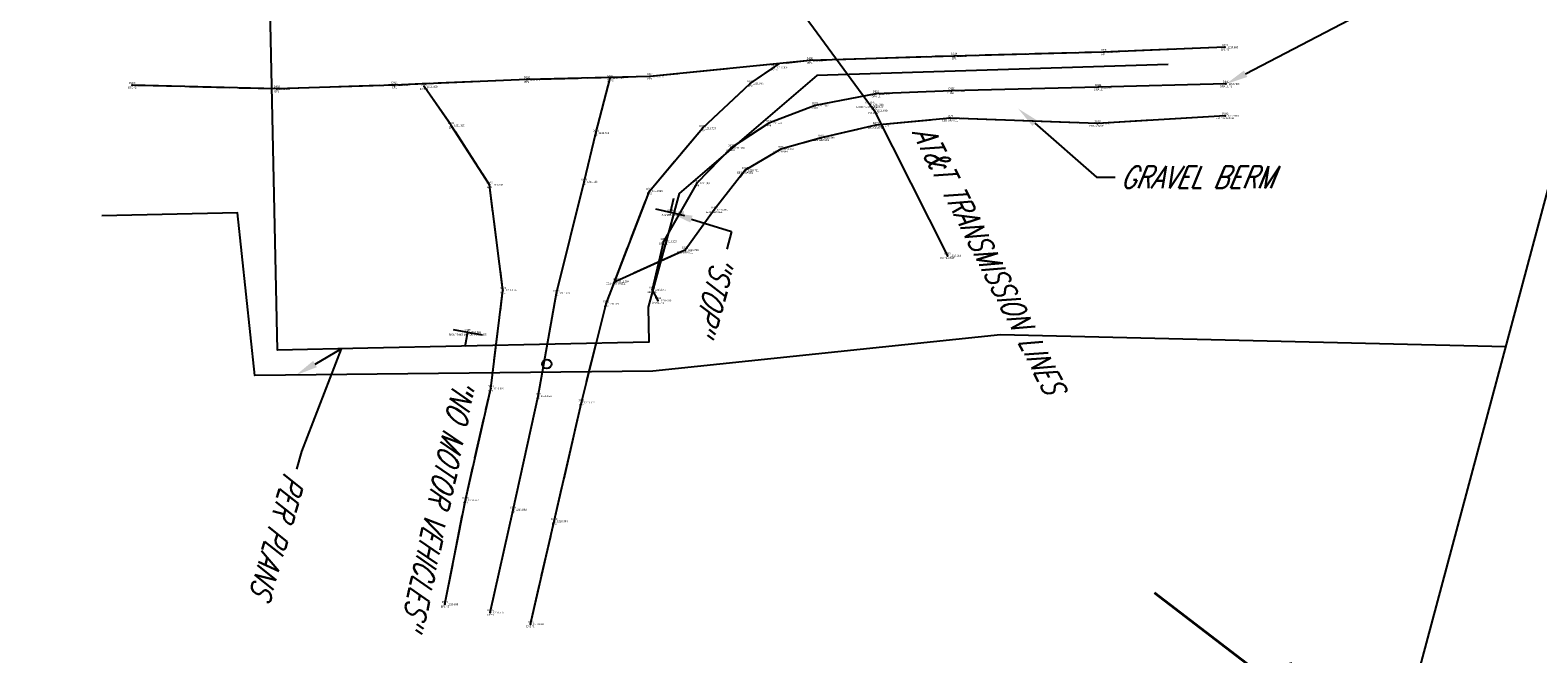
# Model space of a CAD drawing. Extents: x 0 to 213038, y 0 to 462006.
# Tile 67 of 106: x 168213 to 168376, y 437783 to 437851. Entities that reach past the tile are written whole.
import ezdxf
from ezdxf import colors
from ezdxf.entities.mleader import LeaderData, LeaderLine
from ezdxf.enums import TextEntityAlignment as Align
from ezdxf.math import Vec2, Vec3

# ---------------------------------------------------------------- set-up
doc = ezdxf.new("R2010")
doc.units = 0
doc.header["$LTSCALE"] = 20
doc.header["$MEASUREMENT"] = 0
doc.linetypes.add('PV_X_EP', pattern=[0.27, 0.22, -0.05])
doc.linetypes.add('PV_X_Shoulder', pattern=[0.4, 0.3, -0.1])
doc.layers.get('0').update_dxf_attribs({"linetype": 'CONTINUOUS'})
for name, color, linetype in [('DT_X_BREAK_LINE', 4, 'CONTINUOUS'), ('PNTDESC', 3, 'CONTINUOUS'), ('PNTELEV', 5, 'CONTINUOUS'), ('PNTNO', 7, 'CONTINUOUS'), ('PNTS', 3, 'CONTINUOUS'), ('PNTS_DTU-4-30-2025', 1, 'CONTINUOUS'), ('PV_X_EOP', 240, 'PV_X_EP'), ('PV_X_SHOULDER', 33, 'PV_X_Shoulder'), ('PV_X_TEXT', 2, 'CONTINUOUS'), ('RD_X_BLOCKS', 1, 'CONTINUOUS'), ('RD_X_GRAIL', 77, 'RD_X_GUARDRAIL'), ('SC_SCRATCH-6', 6, 'CONTINUOUS'), ('SH_TEXT', 7, 'CONTINUOUS'), ('SN_X_BLOCKS', 94, 'CONTINUOUS'), ('SN_X_TEXT', 2, 'CONTINUOUS'), ('SV_X_CENTER_PAVT', 2, 'CONTINUOUS'), ('UT_X_FOC', 33, 'UT_X_FO'), ('UT_X_FOC_PER PLAN', 33, 'UT_X_FO'), ('UT_X_TELE', 32, 'UT_X_TELEPHONE'), ('UT_X_TELE_TEXT', 32, 'CONTINUOUS')]:
    doc.layers.add(name, color=color, linetype=linetype)
doc.layers.add('SC_SCRATCH-5', color=5, linetype='CONTINUOUS', plot=False)
doc.styles.add('LINETYPE', font='romans.shx', dxfattribs={"width": 0.9})
doc.styles.add('PTXT', font='TXT')
doc.styles.add('romans', font='romans.shx', dxfattribs={"width": 0.75, "oblique": 22.5})
doc.linetypes.add('RD_X_GUARDRAIL', pattern='A,0.1562,-0.05,["o",LINETYPE,S=0.075,R=0,X=-0.059,Y=0],0', length=0.2062)
doc.linetypes.add('UT_X_FO', pattern='A,0.3,-0.13,0.3,-0.13,0.3,-0.13,0.3,-0.13,0.3,["F0",LINETYPE,S=0.1,R=0,X=0.032,Y=-0.05],-0.26', length=2.28)
doc.linetypes.add('UT_X_FOC', pattern='A,0.4,-0.13,0.4,-0.13,0.4,-0.13,0.4,-0.13,0.4,-0.13,0.4,["FOC",LINETYPE,S=0.1,R=0,X=0.06,Y=-0.05],-0.4', length=3.45)
doc.linetypes.add('UT_X_TELEPHONE', pattern='A,0.3,-0.13,0.3,-0.13,0.3,-0.13,0.3,-0.13,0.3,["T",LINETYPE,S=0.1,R=0,X=0.062,Y=-0.05],-0.2', length=2.22)

# ---------------------------------------------------------------- blocks, each defined once
blk = doc.blocks.new('SRVPNO1')
at = {"layer": 'PNTDESC', "style": 'PTXT'}
blk.add_attdef('DESC2', text='', height=1, dxfattribs=at).set_placement((0, -1.75), align=Align.CENTER)
at = {"layer": 'PNTELEV', "style": 'PTXT'}
blk.add_attdef('ELEV2', (1.5, -0.5), '', height=1, dxfattribs=at)
at = {"layer": 'PNTNO', "style": 'PTXT'}
blk.add_attdef('PT#', text='', height=1, dxfattribs=at).set_placement((0, 0.75), align=Align.CENTER)
blk = doc.blocks.new('SGN1P')
for p, q in [((0, 0), (-0.08, 0)), ((0, 0.08), (0, -0.08))]:
    blk.add_line(p, q)

msp = doc.modelspace()

# ---------------------------------------------------------------- linework, layer by layer
at = {"layer": 'DT_X_BREAK_LINE'}
for points in [[(168342.4, 437849.05, 1213.69), (168329.3, 437848.52, 1213.26), (168313.06, 437848.1, 1212.7), (168297.42, 437847.6, 1212.22), (168280.08, 437845.88, 1211.91), (168266.73, 437845.54, 1211.57), (168252.39, 437844.96, 1211.45), (168239.62, 437844.53, 1211.2), (168223.95, 437844.93, 1211.35)], [(168342.4, 437849.05, 1213.69), (168329.3, 437848.52, 1213.26), (168313.06, 437848.1, 1212.7), (168297.42, 437847.6, 1212.22), (168280.08, 437845.88, 1211.91), (168266.73, 437845.54, 1211.57), (168252.39, 437844.96, 1211.45), (168239.62, 437844.53, 1211.2), (168223.95, 437844.93, 1211.35)], [(168267.11, 437786.51, 1210.7), (168269.7, 437797.66, 1210.89), (168272.64, 437810.53, 1211.11), (168275.33, 437821.23, 1211.32), (168280.01, 437833.46, 1211.59), (168285.77, 437840.27, 1211.72), (168290.94, 437845.13, 1211.89), (168293.52, 437846.86, 1212.01)], [(168267.11, 437786.51, 1210.7), (168269.7, 437797.66, 1210.89), (168272.64, 437810.53, 1211.11), (168275.33, 437821.23, 1211.32), (168280.01, 437833.46, 1211.59), (168285.77, 437840.27, 1211.72), (168290.94, 437845.13, 1211.89), (168293.52, 437846.86, 1212.01)], [(168257.84, 437788.66, 1210.6), (168260.06, 437799.95, 1210.73), (168262.81, 437812.05, 1211), (168264.14, 437822.72, 1211.17), (168262.68, 437834.14, 1211.28), (168258.53, 437840.58, 1211.34), (168255.58, 437844.78, 1211.42)], [(168257.84, 437788.66, 1210.6), (168260.06, 437799.95, 1210.73), (168262.81, 437812.05, 1211), (168264.14, 437822.72, 1211.17), (168262.68, 437834.14, 1211.28), (168258.53, 437840.58, 1211.34), (168255.58, 437844.78, 1211.42)], [(168342.46, 437841.61, 1212.53), (168328.59, 437840.78, 1211.89), (168312.62, 437841.37, 1211.56), (168304.57, 437840.59, 1211.28), (168298.65, 437839.24, 1210.89), (168294.25, 437838, 1210.29), (168290.41, 437835.71, 1210.71), (168287.05, 437831.43, 1210.9), (168283.89, 437827.07, 1210.73), (168276.36, 437823.67, 1211.38)], [(168342.46, 437841.61, 1212.53), (168328.59, 437840.78, 1211.89), (168312.62, 437841.37, 1211.56), (168304.57, 437840.59, 1211.28), (168298.65, 437839.24, 1210.89), (168294.25, 437838, 1210.29), (168290.41, 437835.71, 1210.71), (168287.05, 437831.43, 1210.9), (168283.89, 437827.07, 1210.73), (168276.36, 437823.67, 1211.38)]]:
    msp.add_polyline3d(points, dxfattribs=at)
at = {"layer": 'PNTS'}
msp.add_point((168303.96, 437842.82, 1211.82), dxfattribs=at)
at = {"layer": 'PNTS_DTU-4-30-2025'}
for p in [(168329.3, 437848.52, 1213.26), (168342.4, 437849.05, 1213.69), (168293.52, 437846.86, 1212.01), (168297.42, 437847.6, 1212.22), (168313.06, 437848.1, 1212.7), (168266.73, 437845.54, 1211.57), (168275.76, 437845.71, 1211.82), (168280.08, 437845.88, 1211.91), (168290.94, 437845.13, 1211.89), (168342.53, 437845.07, 1213.42), (168223.95, 437844.93, 1211.35), (168239.62, 437844.53, 1211.2), (168252.39, 437844.96, 1211.45), (168255.58, 437844.78, 1211.42), (168304.58, 437843.99, 1212.09), (168312.78, 437844.32, 1212.3), (168328.69, 437844.71, 1212.9), (168298, 437842.73, 1211.88), (168304.37, 437842.18, 1211.64), (168258.53, 437840.58, 1211.34), (168285.77, 437840.27, 1211.72), (168292.97, 437840.82, 1211.57), (168304.57, 437840.59, 1211.28), (168312.62, 437841.37, 1211.56), (168328.59, 437840.78, 1211.89), (168342.46, 437841.61, 1212.53), (168274.2, 437839.75, 1211.74), (168298.65, 437839.24, 1210.89), (168288.87, 437838.14, 1211.45), (168294.25, 437838, 1210.29), (168290.41, 437835.71, 1210.71), (168262.68, 437834.14, 1211.28), (168272.95, 437834.47, 1211.59), (168285.17, 437834.31, 1211.36), (168280.01, 437833.46, 1211.59), (168282.29, 437831.12, 1211.16), (168287.05, 437831.43, 1210.9), (168281.53, 437828.01, 1211.12), (168283.89, 437827.07, 1210.73), (168312.34, 437826.45, 1203.41), (168264.14, 437822.72, 1211.17), (168269.95, 437822.39, 1211.32), (168276.36, 437823.67, 1211.38), (168280.31, 437822.76, 1210.88), (168275.33, 437821.23, 1211.32), (168280.94, 437821.6, 1210.68), (168260.31, 437818.15, 1210.57), (168262.81, 437812.05, 1211), (168267.94, 437811.23, 1211.13), (168272.64, 437810.53, 1211.11), (168260.06, 437799.95, 1210.73), (168265.24, 437798.91, 1210.89), (168269.7, 437797.66, 1210.89), (168257.84, 437788.66, 1210.6), (168262.77, 437787.77, 1210.71), (168267.11, 437786.51, 1210.7)]:
    msp.add_point(p, dxfattribs=at)
at = {"layer": 'PV_X_EOP', "flags": 128}
for points in [[(168342.4, 437849.05), (168329.3, 437848.52), (168313.06, 437848.1), (168297.42, 437847.6), (168280.08, 437845.88), (168266.73, 437845.54), (168252.39, 437844.96), (168239.62, 437844.53), (168223.95, 437844.93)], [(168342.4, 437849.05), (168329.3, 437848.52), (168313.06, 437848.1), (168297.42, 437847.6), (168280.08, 437845.88), (168266.73, 437845.54), (168252.39, 437844.96), (168239.62, 437844.53), (168223.95, 437844.93)], [(168267.11, 437786.51), (168269.7, 437797.66), (168272.64, 437810.53), (168275.33, 437821.23), (168280.01, 437833.46), (168285.77, 437840.27), (168290.94, 437845.13), (168294.14, 437847.28)], [(168267.11, 437786.51), (168269.7, 437797.66), (168272.64, 437810.53), (168275.33, 437821.23), (168280.01, 437833.46), (168285.77, 437840.27), (168290.94, 437845.13), (168293.52, 437846.86)], [(168257.84, 437788.66), (168260.06, 437799.95), (168262.81, 437812.05), (168264.14, 437822.72), (168262.68, 437834.14), (168258.53, 437840.58), (168255.38, 437845.08)], [(168257.84, 437788.66), (168260.06, 437799.95), (168262.81, 437812.05), (168264.14, 437822.72), (168262.68, 437834.14), (168258.53, 437840.58), (168255.58, 437844.78)]]:
    msp.add_lwpolyline(points, dxfattribs=at)
at = {"layer": 'PV_X_SHOULDER', "flags": 128}
msp.add_lwpolyline([(168342.46, 437841.61), (168328.59, 437840.78), (168312.62, 437841.37), (168304.57, 437840.59), (168298.65, 437839.24), (168294.25, 437838), (168290.41, 437835.71), (168287.05, 437831.43), (168283.89, 437827.07), (168276.36, 437823.67)], dxfattribs=at)
msp.add_lwpolyline([(168342.46, 437841.61), (168328.59, 437840.78), (168312.62, 437841.37), (168304.57, 437840.59), (168298.65, 437839.24), (168294.25, 437838), (168290.41, 437835.71), (168287.05, 437831.43), (168283.89, 437827.07), (168276.36, 437823.67)], dxfattribs=at)
at = {"layer": 'RD_X_BLOCKS'}
msp.add_circle((168268.89, 437814.71), 0.5, dxfattribs=at)
at = {"layer": 'RD_X_GRAIL', "flags": 128}
msp.add_lwpolyline([(168342.53, 437845.07), (168328.69, 437844.71), (168312.78, 437844.32), (168304.58, 437843.99), (168298, 437842.73), (168292.97, 437840.82), (168288.87, 437838.14), (168285.17, 437834.31), (168281.53, 437828.01), (168280.31, 437822.76), (168280.94, 437821.6)], dxfattribs=at)
at = {"layer": 'SC_SCRATCH-5', "elevation": 1211.35}
msp.add_lwpolyline([(168337.18, 437683.26), (168425.15, 438011.68), (168212.64, 438068.6), (168124.67, 437740.18), (168337.18, 437683.26)], close=True, dxfattribs=at)
at = {"layer": 'SH_TEXT', "linetype": 'Continuous', "flags": 128}
msp.add_lwpolyline([(168342.53, 437845.07), (168328.69, 437844.71), (168312.78, 437844.32), (168304.58, 437843.99), (168298, 437842.73), (168292.97, 437840.82), (168288.87, 437838.14), (168285.17, 437834.31), (168281.53, 437828.01), (168280.31, 437822.76), (168280.94, 437821.6)], dxfattribs=at)
at = {"layer": 'SV_X_CENTER_PAVT'}
msp.add_polyline3d([(168262.77, 437787.77, 1210.71), (168265.24, 437798.91, 1210.89), (168267.94, 437811.23, 1211.13), (168269.95, 437822.39, 1211.32), (168272.95, 437834.47, 1211.59), (168274.2, 437839.75, 1211.74), (168275.76, 437845.71, 1211.82)], dxfattribs=at)
msp.add_polyline3d([(168262.77, 437787.77, 1210.71), (168265.24, 437798.91, 1210.89), (168267.94, 437811.23, 1211.13), (168269.95, 437822.39, 1211.32), (168272.95, 437834.47, 1211.59), (168274.2, 437839.75, 1211.74), (168275.76, 437845.71, 1211.82)], dxfattribs=at)
at = {"layer": 'UT_X_FOC', "flags": 128}
msp.add_lwpolyline([(168372.89, 437816.59), (168318.09, 437817.89), (168280.38, 437813.93)], dxfattribs=at)
at = {"layer": 'UT_X_FOC_PER PLAN', "flags": 128}
msp.add_lwpolyline([(168336.25, 437847.17), (168298.18, 437845.99), (168283.25, 437833.21), (168279.9, 437820.88), (168279.95, 437817.07), (168249.48, 437816.42), (168249.48, 437816.42), (168249.48, 437816.42), (168239.71, 437816.21), (168238.41, 437876.86)], dxfattribs=at)
at = {"layer": 'UT_X_FOC_PER PLAN'}
msp.add_lwpolyline([(168280.38, 437813.93), (168237.24, 437813.45), (168235.36, 437831.09), (168220.64, 437830.79)], dxfattribs=at)
at = {"layer": 'UT_X_TELE', "linetype": 'UT_X_FOC', "flags": 128}
msp.add_lwpolyline([(168279.96, 437965.46), (168270.28, 437930.67), (168263.13, 437902.02), (168270.95, 437893.02), (168279.86, 437882.71), (168284.74, 437871.42), (168293.6, 437856.91), (168304.37, 437842.18), (168312.34, 437826.45)], dxfattribs=at)

# ---------------------------------------------------------------- block references
at = {"layer": 'PNTS', "xscale": 0.2, "yscale": 0.2, "zscale": 0.2}
msp.add_blockref('SRVPNO1', (168303.96, 437842.82, 1211.82), dxfattribs=at).add_auto_attribs({'PT#': 'KM1176', 'ELEV2': '1211.818', 'DESC2': 'UFOC ^ 1-"ATT-TRANS",'})
at = {"layer": 'PNTS_DTU-4-30-2025', "xscale": 0.2, "yscale": 0.2, "zscale": 0.2}
for p, values in [((168313.06, 437848.1, 1212.7), {'PT#': 'D868', 'ELEV2': '1212.697', 'DESC2': 'EP1'}), ((168329.3, 437848.52, 1213.26), {'PT#': 'D845', 'ELEV2': '1213.259', 'DESC2': 'EP1'}), ((168342.4, 437849.05, 1213.69), {'PT#': 'D840', 'ELEV2': '1213.693', 'DESC2': 'EP1 ^ 1'}), ((168293.52, 437846.86, 1212.01), {'PT#': 'D934', 'ELEV2': '1212.008', 'DESC2': 'EP2 ^ 2'}), ((168297.42, 437847.6, 1212.22), {'PT#': 'D886', 'ELEV2': '1212.217', 'DESC2': 'EP1'}), ((168223.95, 437844.93, 1211.35), {'PT#': 'D903', 'ELEV2': '1211.352', 'DESC2': 'EP1 ^ 2'}), ((168252.39, 437844.96, 1211.45), {'PT#': 'D901', 'ELEV2': '1211.448', 'DESC2': 'EP1'}), ((168255.58, 437844.78, 1211.42), {'PT#': 'D936', 'ELEV2': '1211.420', 'DESC2': 'EP1 ^ 2'}), ((168266.73, 437845.54, 1211.57), {'PT#': 'D892', 'ELEV2': '1211.570', 'DESC2': 'EP1'}), ((168275.76, 437845.71, 1211.82), {'PT#': 'D935', 'ELEV2': '1211.818', 'DESC2': 'CP ^ 2'}), ((168280.08, 437845.88, 1211.91), {'PT#': 'D891', 'ELEV2': '1211.915', 'DESC2': 'EP1'}), ((168290.94, 437845.13, 1211.89), {'PT#': 'D933', 'ELEV2': '1211.895', 'DESC2': 'EP2'}), ((168328.69, 437844.71, 1212.9), {'PT#': 'D844', 'ELEV2': '1212.903', 'DESC2': 'GRAILL'}), ((168342.53, 437845.07, 1213.42), {'PT#': 'D841', 'ELEV2': '1213.423', 'DESC2': 'GRAILL ^ 1'}), ((168239.62, 437844.53, 1211.2), {'PT#': 'D902', 'ELEV2': '1211.199', 'DESC2': 'EP1'}), ((168304.58, 437843.99, 1212.09), {'PT#': 'D872', 'ELEV2': '1212.085', 'DESC2': 'GRAILL'}), ((168312.78, 437844.32, 1212.3), {'PT#': 'D869', 'ELEV2': '1212.300', 'DESC2': 'GRAILL'}), ((168298, 437842.73, 1211.88), {'PT#': 'D874', 'ELEV2': '1211.882', 'DESC2': 'GRAILL'}), ((168304.37, 437842.18, 1211.64), {'PT#': 'D332', 'ELEV2': '1211.640', 'DESC2': 'FO-AT&T'}), ((168342.46, 437841.61, 1212.53), {'PT#': 'D842', 'ELEV2': '1212.533', 'DESC2': 'EB1 ^ 1-GRAVEL'}), ((168258.53, 437840.58, 1211.34), {'PT#': 'D930', 'ELEV2': '1211.335', 'DESC2': 'EP1'}), ((168285.77, 437840.27, 1211.72), {'PT#': 'D932', 'ELEV2': '1211.724', 'DESC2': 'EP2'}), ((168292.97, 437840.82, 1211.57), {'PT#': 'D875', 'ELEV2': '1211.571', 'DESC2': 'GRAILL'}), ((168304.57, 437840.59, 1211.28), {'PT#': 'D871', 'ELEV2': '1211.279', 'DESC2': 'EB1-GRAVEL'}), ((168312.62, 437841.37, 1211.56), {'PT#': 'D870', 'ELEV2': '1211.563', 'DESC2': 'EB1-GRAVEL'}), ((168328.59, 437840.78, 1211.89), {'PT#': 'D843', 'ELEV2': '1211.887', 'DESC2': 'EB1-GRAVEL'}), ((168274.2, 437839.75, 1211.74), {'PT#': 'D931', 'ELEV2': '1211.745', 'DESC2': 'CP'}), ((168298.65, 437839.24, 1210.89), {'PT#': 'D873', 'ELEV2': '1210.889', 'DESC2': 'EB1-GRAVEL'}), ((168288.87, 437838.14, 1211.45), {'PT#': 'D878', 'ELEV2': '1211.448', 'DESC2': 'GRAILL'}), ((168294.25, 437838, 1210.29), {'PT#': 'D876', 'ELEV2': '1210.292', 'DESC2': 'EB1-GRAVEL'}), ((168290.41, 437835.71, 1210.71), {'PT#': 'D877', 'ELEV2': '1210.711', 'DESC2': 'EB1-GRAVEL'}), ((168262.68, 437834.14, 1211.28), {'PT#': 'D929', 'ELEV2': '1211.283', 'DESC2': 'EP1'}), ((168272.95, 437834.47, 1211.59), {'PT#': 'D928', 'ELEV2': '1211.590', 'DESC2': 'CP'}), ((168280.01, 437833.46, 1211.59), {'PT#': 'D927', 'ELEV2': '1211.585', 'DESC2': 'EP2'}), ((168285.17, 437834.31, 1211.36), {'PT#': 'D879', 'ELEV2': '1211.362', 'DESC2': 'GRAILL'}), ((168282.29, 437831.12, 1211.16), {'PT#': 'V126', 'ELEV2': '1211.165', 'DESC2': 'SIGNPB-STOP'}), ((168287.05, 437831.43, 1210.9), {'PT#': 'D880', 'ELEV2': '1210.896', 'DESC2': 'EB1-GRAVEL'}), ((168281.53, 437828.01, 1211.12), {'PT#': 'D882', 'ELEV2': '1211.123', 'DESC2': 'GRAILL'}), ((168283.89, 437827.07, 1210.73), {'PT#': 'D881', 'ELEV2': '1210.728', 'DESC2': 'EB1-GRAVEL'}), ((168312.34, 437826.45, 1203.41), {'PT#': 'D333', 'ELEV2': '1203.414', 'DESC2': 'FO ^ 2-AT&T'}), ((168276.36, 437823.67, 1211.38), {'PT#': 'D885', 'ELEV2': '1211.384', 'DESC2': 'EB1 ^ 2-GRAVEL'}), ((168264.14, 437822.72, 1211.17), {'PT#': 'D924', 'ELEV2': '1211.175', 'DESC2': 'EP1'}), ((168269.95, 437822.39, 1211.32), {'PT#': 'D925', 'ELEV2': '1211.321', 'DESC2': 'CP'}), ((168280.31, 437822.76, 1210.88), {'PT#': 'D883', 'ELEV2': '1210.875', 'DESC2': 'GRAILL'}), ((168275.33, 437821.23, 1211.32), {'PT#': 'D926', 'ELEV2': '1211.321', 'DESC2': 'EP2'}), ((168280.94, 437821.6, 1210.68), {'PT#': 'D884', 'ELEV2': '1210.679', 'DESC2': 'GRAILL ^ 2'}), ((168260.31, 437818.15, 1210.57), {'PT#': 'V125', 'ELEV2': '1210.566', 'DESC2': 'SIGNPB-NO MOTOR VEHICLES'}), ((168262.81, 437812.05, 1211), {'PT#': 'D923', 'ELEV2': '1210.997', 'DESC2': 'EP1'}), ((168267.94, 437811.23, 1211.13), {'PT#': 'D922', 'ELEV2': '1211.126', 'DESC2': 'CP'}), ((168272.64, 437810.53, 1211.11), {'PT#': 'D921', 'ELEV2': '1211.112', 'DESC2': 'EP2'}), ((168260.06, 437799.95, 1210.73), {'PT#': 'D918', 'ELEV2': '1210.727', 'DESC2': 'EP1'}), ((168265.24, 437798.91, 1210.89), {'PT#': 'D919', 'ELEV2': '1210.894', 'DESC2': 'CP'}), ((168269.7, 437797.66, 1210.89), {'PT#': 'D920', 'ELEV2': '1210.894', 'DESC2': 'EP2'}), ((168257.84, 437788.66, 1210.6), {'PT#': 'D917', 'ELEV2': '1210.598', 'DESC2': 'EP1 ^ 1'}), ((168262.77, 437787.77, 1210.71), {'PT#': 'D916', 'ELEV2': '1210.715', 'DESC2': 'CP ^ 1'}), ((168267.11, 437786.51, 1210.7), {'PT#': 'D915', 'ELEV2': '1210.699', 'DESC2': 'EP2 ^ 1'})]:
    msp.add_blockref('SRVPNO1', p, dxfattribs=at).add_auto_attribs(values)
at = {"layer": 'SN_X_BLOCKS', "xscale": 20, "yscale": 20, "zscale": 20}
for p, rotation in [((168282.29, 437831.12, 1211.16), 256.9193223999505), ((168260.31, 437818.15, 1210.57), 79.44511025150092)]:
    msp.add_blockref('SGN1P', p, dxfattribs=dict(at, rotation=rotation))

# ---------------------------------------------------------------- texts
at = {"layer": 'SC_SCRATCH-6', "style": 'romans', "oblique": 22.5, "width": 0.75}
msp.add_text('16', height=20, rotation=255.006, dxfattribs=at).set_placement((168336.62, 437796.74, -1260.1))
at = {"layer": 'SN_X_TEXT', "insert": (168261.27, 437813.02), "char_height": 2.4, "attachment_point": 1, "rotation": 257.9909, "style": 'romans'}
msp.add_mtext_dynamic_manual_height_columns('"NO MOTOR VEHICLES"', width=32.103, gutter_width=12, heights=[0], dxfattribs=at)
at = {"layer": 'UT_X_TELE_TEXT', "insert": (168310.61, 437840.91), "char_height": 2.4, "attachment_point": 1, "rotation": 296.8746, "style": 'romans'}
msp.add_mtext_dynamic_manual_height_columns('\\pxt7;AT&T TRANSMISSION LINES', width=46.2981, gutter_width=12, heights=[0], dxfattribs=at)

# ---------------------------------------------------------------- leaders
at = {"layer": 'PV_X_TEXT'}
ml = msp.add_multileader_mtext('Standard', dxfattribs=at)
ml.set_content('GUARDRAIL', color=256, style='romans')
ml.set_leader_properties(color=1, linetype='CONTINUOUS', lineweight=-1)
ml.build(insert=Vec2(0, 0))
ml.multileader.update_dxf_attribs({"text_right_attachment_type": 3, "dogleg_length": 0.1, "arrow_head_size": 2.4, "scale": 20})
ctx = ml.context
ctx.base_point, ctx.scale, ctx.char_height, ctx.arrow_head_size, ctx.landing_gap_size, ctx.plane_origin, ctx.plane_x_axis, ctx.plane_y_axis = Vec3(168356.85, 437869.76), 20, 2.4, 2.4, 0.6, Vec3(168355.97, 437877.78), Vec3(0.046596, -0.998914), Vec3(0.998914, 0.046596)
ctx.right_attachment = 3
notes = []
notes.append((ctx, [(1, (1, 1, 0), (168357.64, 437852.92), (-0.046596, 0.998914), 2, [(0, [(168340.69, 437875.56)], 0, []), (1, [(168342.53, 437845.07)], 0, [])])]))
ctx.mtext.insert, ctx.mtext.text_direction, ctx.mtext.rotation, ctx.mtext.flow_direction = Vec3(168358.08, 437869.21), Vec3(0.046596, -0.998914), 4.759002, 5
ml = msp.add_multileader_mtext('Standard', dxfattribs=at)
ml.set_content('GRAVEL BERM', color=256, style='romans')
ml.set_leader_properties(color=1, linetype='CONTINUOUS', lineweight=-1)
ml.build(insert=Vec2(0, 0))
ml.multileader.update_dxf_attribs({"text_right_attachment_type": 3, "dogleg_length": 0.1, "arrow_head_size": 2.4, "scale": 20})
ctx = ml.context
ctx.base_point, ctx.scale, ctx.char_height, ctx.arrow_head_size, ctx.landing_gap_size, ctx.plane_origin = Vec3(168330.51, 437834.96), 20, 2.4, 2.4, 0.6, Vec3(168315.34, 437827.83)
ctx.right_attachment = 3
notes.append((ctx, [(0, (1, 1, 0), (168328.51, 437834.96), (1, 0), 2, [(0, [(168320, 437842.4)], 0, [])])]))
ctx.mtext.insert, ctx.mtext.flow_direction = Vec3(168331.11, 437836.16), 5
at = {"layer": 'SN_X_TEXT'}
ml = msp.add_multileader_mtext('Standard', dxfattribs=at)
ml.set_content('"STOP"', color=256, style='romans')
ml.set_leader_properties(color=1, linetype='CONTINUOUS', lineweight=-1)
ml.build(insert=Vec2(0, 0))
ml.multileader.update_dxf_attribs({"text_right_attachment_type": 3, "dogleg_length": 0.1, "arrow_head_size": 2.4, "scale": 20})
ctx = ml.context
ctx.base_point, ctx.scale, ctx.char_height, ctx.arrow_head_size, ctx.landing_gap_size, ctx.plane_origin, ctx.plane_x_axis, ctx.plane_y_axis = Vec3(168288.41, 437827.15), 20, 2.4, 2.4, 0.6, Vec3(168280.76, 437814.97), Vec3(-0.258718, -0.965953), Vec3(0.965953, -0.258718)
ctx.right_attachment = 3
notes.append((ctx, [(0, (1, 1, 0), (168288.93, 437829.08), (-0.258718, -0.965953), 2, [(0, [(168282.29, 437831.12)], 0, [])])]))
ctx.mtext.insert, ctx.mtext.text_direction, ctx.mtext.rotation, ctx.mtext.flow_direction = Vec3(168289.41, 437826.26), Vec3(-0.258718, -0.965953), 4.450694, 5
at = {"layer": 'UT_X_TELE_TEXT'}
ml = msp.add_multileader_mtext('Standard', dxfattribs=at)
ml.set_content('PER PLANS', color=256, style='romans')
ml.set_leader_properties(color=1, linetype='CONTINUOUS', lineweight=-1)
ml.build(insert=Vec2(0, 0))
ml.multileader.update_dxf_attribs({"text_right_attachment_type": 3, "dogleg_length": 0.1, "arrow_head_size": 2.4, "scale": 20})
ctx = ml.context
ctx.base_point, ctx.scale, ctx.char_height, ctx.arrow_head_size, ctx.landing_gap_size, ctx.plane_origin, ctx.plane_x_axis, ctx.plane_y_axis = Vec3(168241.75, 437803.3), 20, 2.4, 2.4, 0.6, Vec3(168241.69, 437813.5), Vec3(-0.274628, -0.961551), Vec3(0.961551, -0.274628)
ctx.right_attachment = 3
notes.append((ctx, [(1, (1, 1, 0), (168242.3, 437805.22), (-0.274628, -0.961551), 2, [(1, [(168241.69, 437813.5), (168246.59, 437816.36)], 0, [])])]))
ctx.mtext.insert, ctx.mtext.text_direction, ctx.mtext.rotation, ctx.mtext.flow_direction = Vec3(168242.74, 437802.39), Vec3(-0.274628, -0.961551), 4.434186, 5
for ctx, leaders in notes:
    for number, flags, end, landing, length, lines in leaders:
        leader = LeaderData()
        leader.index, (leader.has_last_leader_line, leader.has_dogleg_vector, leader.attachment_direction) = number, flags
        leader.last_leader_point, leader.dogleg_vector, leader.dogleg_length = Vec3(end), Vec3(landing), length
        for number, points, colour, breaks in lines:
            line = LeaderLine()
            line.index, line.vertices, line.color, line.breaks = number, Vec3.list(points), colors.encode_raw_color(colour), breaks
            leader.lines.append(line)
        ctx.leaders.append(leader)

doc.saveas('drawing.dxf')
